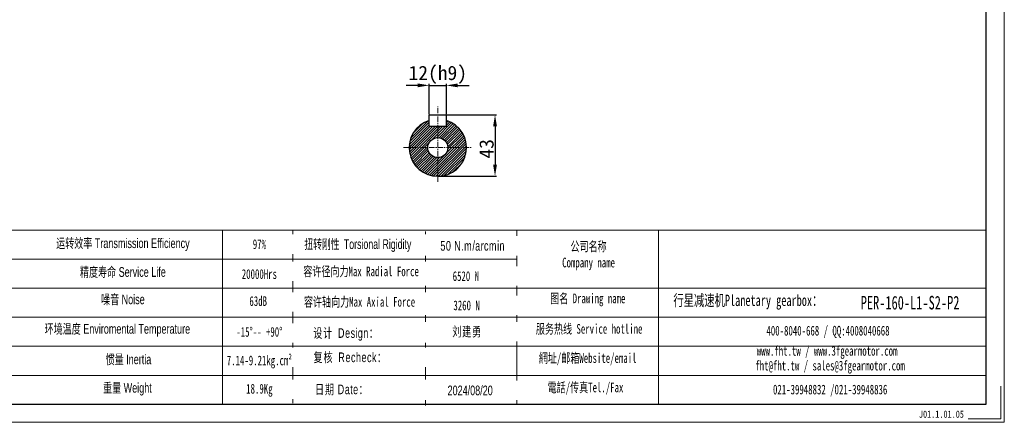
# Model space of a CAD drawing. Header units: millimetres. Extents: x 5817 to 6881, y -553 to 200.
# Tile 2 of 3: x 6194 to 6881, y -553 to -271. Entities that reach past the tile are written whole.
import ezdxf

# ---------------------------------------------------------------- set-up
doc = ezdxf.new("R2010")
doc.units = ezdxf.units.MM
doc.linetypes.add('CENTER', pattern=[0.6, 0.375, -0.075, 0.075, -0.075])
for name, color, linetype, lineweight in [('0细实线', 3, 'Continuous', 9), ('6文字层', 3, 'Continuous', 35), ('SLD-0', 7, 'Continuous', 18), ('中心', 1, 'CENTER', 9), ('图框_外框线', 7, 'Continuous', 18), ('标注', 3, 'Continuous', 15)]:
    doc.layers.add(name, color=color, linetype=linetype, lineweight=lineweight)
doc.styles.add('标准', font='arial.ttf', dxfattribs={"width": 0.667})
doc.styles.add('样式 1', font='txt', dxfattribs={"width": 0.8})
doc.dimstyles.new('机械$0', dxfattribs={"dimtxt": 6, "dimasz": 4, "dimexe": 1, "dimexo": 0.5, "dimgap": 0.4, "dimtad": 1, "dimtoh": 1, "dimzin": 9, "dimdsep": 46, "dimtxsty": 'Standard', "dimcen": 0, "dimazin": 2, "dimtfac": 1, "dimtmove": 0, "dimatfit": 3, "dimfxl": 1, "dimarcsym": 0})

# ---------------------------------------------------------------- blocks, each defined once
blk = doc.blocks.new('*D25')
at = {"layer": '0细实线', "color": 0, "lineweight": -2, "ltscale": 0.1}
for p, q in [((6479.66, -337.27), (6479.66, -316.24)), ((6491.66, -337.27), (6491.66, -316.24)), ((6471.66, -317.24), (6463.66, -317.24)), ((6479.66, -317.24), (6491.66, -317.24)), ((6499.66, -317.24), (6507.66, -317.24))]:
    blk.add_line(p, q, dxfattribs=at)
at = {"layer": '0细实线', "color": 0}
for points in [[(6471.66, -318.58), (6471.66, -315.91), (6479.66, -317.24)], [(6499.66, -315.91), (6499.66, -318.58), (6491.66, -317.24)]]:
    blk.add_solid(points, dxfattribs=at)
at = {"layer": 'Defpoints', "color": 0}
for p in [(6491.66, -317.24), (6479.66, -337.77), (6491.66, -337.77)]:
    blk.add_point(p, dxfattribs=at)
at = {"layer": '0细实线', "color": 0, "insert": (6485.66, -309.87), "char_height": 10, "attachment_point": 5}
blk.add_mtext('12(h9)', dxfattribs=at)
blk = doc.blocks.new('*D26')
at = {"layer": '0细实线', "color": 0, "lineweight": -2, "ltscale": 0.1}
for p, q in [((6492.14, -337.77), (6526.66, -337.77)), ((6525.66, -345.77), (6525.66, -372.77)), ((6486.16, -380.77), (6526.66, -380.77))]:
    blk.add_line(p, q, dxfattribs=at)
at = {"layer": '0细实线', "color": 0}
for points in [[(6526.99, -345.77), (6524.32, -345.77), (6525.66, -337.77)], [(6524.32, -372.77), (6526.99, -372.77), (6525.66, -380.77)]]:
    blk.add_solid(points, dxfattribs=at)
at = {"layer": 'Defpoints', "color": 0}
for p in [(6491.64, -337.77), (6485.66, -380.77), (6525.66, -380.77)]:
    blk.add_point(p, dxfattribs=at)
at = {"layer": '0细实线', "color": 0, "insert": (6519.77, -361.6), "char_height": 10, "attachment_point": 5, "rotation": 90}
blk.add_mtext('43', dxfattribs=at)

msp = doc.modelspace()

# ---------------------------------------------------------------- hatches: boundary and pattern name
at = {"layer": '标注', "ltscale": 0.1}
h = msp.add_hatch(dxfattribs=at)
h.set_pattern_fill('ANSI31', color=256, scale=10)
h.set_pattern_definition([(45, (-20143.7829, -2067.4793), (-0.883883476, 0.883883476), [])])
h.paths.add_polyline_path([(6491.663, -341.695), (6491.663, -345.774), (6485.663, -345.774), (6485.663, -353.774, -0.4142136), (6492.663, -360.774), (6505.663, -360.774, 0.3275382)])
h.paths.add_polyline_path([(6485.663, -345.774), (6479.663, -345.774), (6479.663, -341.695, 0.3275382), (6465.663, -360.774), (6478.663, -360.774, -0.4142136), (6485.663, -353.774)])
h.paths.add_polyline_path([(6485.663, -367.774, -0.4142136), (6478.663, -360.774), (6465.663, -360.774, 0.4142136), (6485.663, -380.774)])
h.paths.add_polyline_path([(6505.663, -360.774), (6492.663, -360.774, -0.4142136), (6485.663, -367.774), (6485.663, -380.774, 0.4142136)])

# ---------------------------------------------------------------- linework, layer by layer
at = {"linetype": 'Continuous'}
for p, q in [((6479.663, -345.774), (6479.663, -337.774)), ((6479.663, -337.774), (6491.663, -337.774)), ((6491.663, -345.774), (6491.663, -337.774)), ((6479.663, -345.774), (6491.663, -345.774))]:
    msp.add_line(p, q, dxfattribs=at)
msp.add_circle((6485.663, -360.774), 7, dxfattribs=at)
msp.add_arc((6485.663, -360.774), 20, 107.457603, 72.542397, dxfattribs=at)
at = {"layer": 'SLD-0'}
msp.add_line((6335.271, -418.416), (6335.271, -540.119), dxfattribs=at)
at = {"layer": '中心', "ltscale": 10}
for p, q in [((6485.663, -384.774), (6485.663, -332.038)), ((6461.663, -360.774), (6509.663, -360.774))]:
    msp.add_line(p, q, dxfattribs=at)
at = {"layer": '图框_外框线'}
for p, q in [((5910.585, -418.416), (6868.74, -418.416)), ((6384.516, -418.416), (6384.516, -539.444)), ((6477.202, -419.327), (6477.202, -541.03)), ((6540.909, -418.416), (6540.909, -540.119)), ((6639.841, -418.416), (6639.841, -540.119)), ((6002.406, -438.722), (6540.909, -438.722)), ((5910.585, -459.028), (6868.74, -459.028)), ((6002.406, -479.335), (6868.74, -479.335)), ((6002.406, -499.641), (6868.74, -499.641)), ((6002.406, -519.947), (6868.74, -519.947))]:
    msp.add_line(p, q, dxfattribs=at)
at = {"layer": '图框_外框线', "color": 3}
msp.add_lwpolyline([(5816.517, -552.796), (6881.417, -552.796), (6881.417, 200.24), (5816.517, 200.24)], close=True, dxfattribs=at)
at = {"layer": '图框_外框线', "color": 3, "lineweight": 25}
msp.add_lwpolyline([(5879.904, -540.119), (6868.74, -540.119), (6868.74, 187.563), (5879.904, 187.563)], close=True, dxfattribs=at)
at = {"layer": '图框_外框线', "color": 3}
msp.add_lwpolyline([(6878.882, -527.442), (6878.882, -550.261), (6856.062, -550.261)], dxfattribs=at)

# ---------------------------------------------------------------- texts
at = {"layer": '6文字层', "insert": (6821.778, -544.605), "char_height": 5, "width": 43.30442, "attachment_point": 1, "style": '样式 1'}
msp.add_mtext('J01.1.01.05', dxfattribs=at)
at = {"layer": 'SLD-0', "color": 1, "attachment_point": 2, "style": '标准'}
for s, insert, char_height, width in [('运转效率 Transmission Efficiency', (6265.702, -424.207), 6.76875, 115.02511), ('{\\fSimSun|b1|i0|c134|p2;97%}', (6361.04, -424.899), 6.76875, 86.56341), ('{\\fSimSun|b1|i0|c134|p2;公司名称\\PCompany name}', (6591.003, -426.432), 6.76875, 86.56341), ('精度寿命 Service Life', (6265.702, -444.324), 6.76875, 115.02511), ('{\\fSimSun|b1|i0|c134|p2;20000Hrs}', (6361.04, -445.761), 6.76875, 86.56341), ('噪音 Noise', (6265.702, -463.471), 6.7688, 115.02511), ('{\\fSimSun|b1|i0|c134|p2;63dB}', (6360.207, -464.655), 6.76875, 86.56341), ('{\\fSimSun|b1|i0|c134|p2;图名 Drawing name}', (6590.447, -462.771), 6.76875, 86.56341), ('{\\fSimSun|b1|i0|c134|p2;  \\H1.1667x;行星减速机Planetary gearbox\\fSimSun|b0|i0|c134|p2;：}', (6699.211, -463.566), 6.76875, 124.97915), ('\\pxt3.5625;{\\fSimSun|b1|i0|c134|p2;\\C256;PER-160-L1-S2-P2}', (6815.584, -464.406), 9.5, 86.56341), ('环境温度 Enviromental Temperature', (6261.821, -484.072), 6.76875, 115.02511), ('{\\fSimSun|b1|i0|c134|p2;-15%%D-- +90%%D}', (6361.04, -486.18), 6.76875, 86.56341), ('{\\fSimSun|b1|i0|c134|p2;服务热线 Service hotline}', (6591.407, -484.056), 6.76875, 86.56341), ('{\\fSimSun|b1|i0|c134|p2;400-8040-668 / QQ:4008040668}', (6758.26, -485.349), 6.76875, 151.07296), ('{\\fSimSun|b1|i0|c134|p2;www.fht.tw / www.3fgearmotor.com }', (6757.635, -499.447), 6.76875, 114.10676), ('惯量 Inertia', (6269.583, -505.4), 6.7688, 115.02511), ('{\\fSimSun|b1|i0|c134|p2;7.14-9.21kg.cm²}', (6361.04, -506.137), 6.76875, 86.56341), ('{\\fSimSun|b1|i0|c134|p2;網址/邮箱Website/email}', (6590.353, -504.449), 6.76875, 86.56341), ('\\pxt12;{\\fSimSun|b1|i0|c134|p2;fht@fht.tw / sales@3fgearmotor.com }', (6759.698, -509.754), 6.76875, 143.82462), ('重量 Weight', (6268.855, -525.274), 6.7688, 115.02511), ('{\\fSimSun|b1|i0|c134|p2;18.9Kg}', (6361.04, -525.93), 6.76875, 86.56341), ('{\\fSimSun|b1|i0|c134|p2;電話/传真Tel./Fax}', (6588.837, -525.001), 6.76875, 86.56341), ('{\\fSimSun|b1|i0|c134|p2;021-39948832 /021-39948836 }', (6759.769, -526.481), 6.76875, 86.56341)]:
    msp.add_mtext(s, dxfattribs=dict(at, insert=insert, char_height=char_height, width=width))

# ---------------------------------------------------------------- dimensions: what is measured, and where the dimension line sits
at = {"layer": '0细实线', "ltscale": 0.1}
dim = msp.add_linear_dim(base=(6491.663, -317.244), p1=(6479.663, -337.774), p2=(6491.663, -337.774), text='<>(h9)', dimstyle='机械$0', override={"dimtxt": 10, "dimasz": 8, "dimgap": 1, "dimcen": 10}, dxfattribs=at)
dim.commit()
dim.dimension.update_dxf_attribs({"geometry": '*D25', "text_midpoint": (6485.663, -317.244), "dimtype": 160})
dim = msp.add_linear_dim(base=(6525.657, -380.774), p1=(6491.642, -337.774), p2=(6485.663, -380.774), angle=90, dimstyle='机械$0', override={"dimtxt": 10, "dimasz": 8, "dimgap": 1, "dimcen": 10}, dxfattribs=at)
dim.commit()
dim.dimension.update_dxf_attribs({"geometry": '*D26', "text_midpoint": (6525.657, -361.601), "dimtype": 160})

# ---------------------------------------------------------------- next in the draw order: texts
at = {"layer": 'SLD-0', "color": 1, "width": 115.02511, "attachment_point": 2, "style": '标准', "bg_fill": 2}
for s, insert, char_height in [('{\\T1.1;50 N.m/arcmin}', (6510.034, -426.025), 6.76875), ('{\\f宋体|b0|i0|c134|p2;容许径向力Max Radial Force}', (6432.103, -443.868), 6.76875), ('{\\fSimSun|b0|i0|c134|p2;\\T1.1;设计 \\fArial|b0|i0|c0|p34;Design\\fSimSun|b0|i0|c134|p2;：}', (6421.542, -486.977), 6.76875), ('{\\fSimSun|b0|i0|c134|p2;\\T1.1;复核 \\fArial|b0|i0|c0|p34;Recheck\\fSimSun|b0|i0|c134|p2;：}', (6424.506, -503.96), 6.76875), ('{\\T1.1;日期 Date：}', (6418.607, -526.397), 6.76875), ('2024/08/20', (6508.289, -527.107), 6.7688)]:
    msp.add_mtext(s, dxfattribs=dict(at, insert=insert, char_height=char_height))

# ---------------------------------------------------------------- next in the draw order: texts
at = {"layer": 'SLD-0', "color": 1, "char_height": 6.76875, "width": 115.02511, "attachment_point": 2, "style": '标准', "bg_fill": 2}
for s, insert in [('{\\f宋体|b0|i0|c134|p2;\\W0.65;扭转刚性 \\fArial|b0|i0|c0|p34;Torsional Rigidity}', (6429.817, -424.857)), ('{\\fSimSun|b1|i0|c134|p2;6520 N}', (6505.277, -447.198)), ('{\\f宋体|b0|i0|c134|p2;容许轴向力Max Axial Force}', (6430.994, -465.19)), ('{\\fSimSun|b0|i0|c134|p2;\\T1.1;刘建勇 }', (6506.213, -486.002))]:
    msp.add_mtext(s, dxfattribs=dict(at, insert=insert))

# ---------------------------------------------------------------- next in the draw order: texts
at = {"layer": 'SLD-0', "color": 1, "insert": (6505.794, -467.656), "char_height": 6.76875, "width": 115.02511, "attachment_point": 2, "style": '标准', "bg_fill": 2}
msp.add_mtext('{\\fSimSun|b1|i0|c134|p2;3260 N}', dxfattribs=at)

doc.saveas('drawing.dxf')
